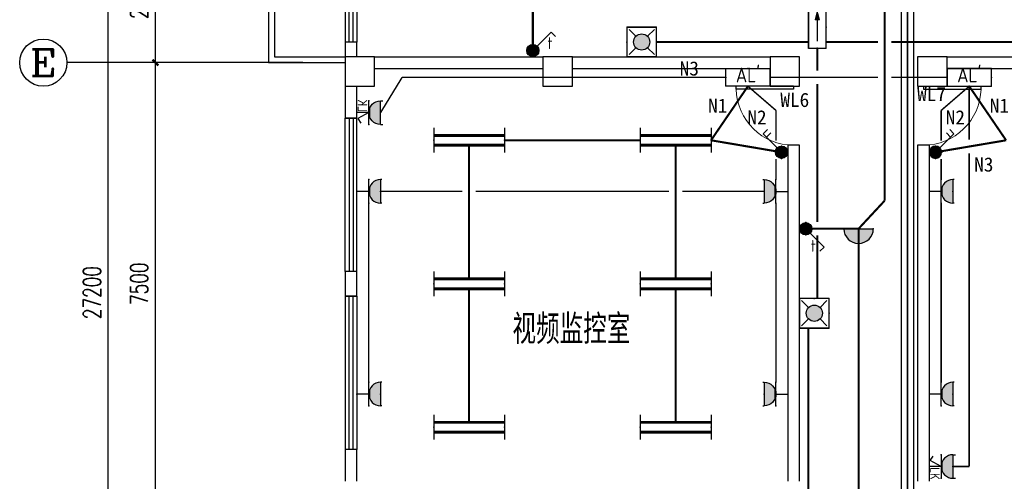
# Model space of a CAD drawing. Extents: x 427948 to 764348, y 274849 to 601549.
# Tile 145 of 212: x 615834 to 632519, y 478279 to 486108. Entities that reach past the tile are written whole.
import ezdxf
from ezdxf.enums import TextEntityAlignment as Align

# ---------------------------------------------------------------- set-up
doc = ezdxf.new("R2010")
doc.units = 0
doc.header["$LTSCALE"] = 1000
doc.header["$MEASUREMENT"] = 0
doc.linetypes.add('DASH', pattern=[0.35, 0.25, -0.1])
doc.layers.get('0').update_dxf_attribs({"linetype": 'CONTINUOUS'})
doc.layers.get('Defpoints').update_dxf_attribs({"linetype": 'CONTINUOUS'})
for name, color, linetype in [('AXIS', 3, 'CONTINUOUS'), ('AXIS_TEXT', 7, 'CONTINUOUS'), ('CABLETRAY', 4, 'CONTINUOUS'), ('COLUMN', 9, 'CONTINUOUS'), ('EQUIP-插座', 3, 'CONTINUOUS'), ('EQUIP-照明', 3, 'CONTINUOUS'), ('EQUIP-箱柜', 3, 'CONTINUOUS'), ('PUB_TEXT', 7, 'CONTINUOUS'), ('TEL_TEXT', 7, 'CONTINUOUS'), ('WALL', 2, 'CONTINUOUS'), ('WINDOW', 4, 'CONTINUOUS'), ('WIRE-动力', 2, 'CONTINUOUS'), ('WIRE-应急', 1, 'DASH'), ('WIRE-照明', 1, 'CONTINUOUS'), ('可见线', 3, 'CONTINUOUS')]:
    doc.layers.add(name, color=color, linetype=linetype)
doc.styles.add('_HZTXT', font='txt.shx', dxfattribs={"width": 0.8, "bigfont": 'HZTXT.shx'})
doc.styles.add('_TCH_AXIS', font='COMPLEX', dxfattribs={"bigfont": 'GBCBIG'})
doc.styles.add('_TCH_DIM_T3', font='SIMPLEX', dxfattribs={"width": 0.705882, "bigfont": 'GBCBIG'})
doc.styles.add('_TEL_ATTDEF', font='GBENOR', dxfattribs={"width": 0.8, "height": 3, "bigfont": 'GBCBIG'})
doc.styles.add('_TEL_DIM', font='SIMPLEX', dxfattribs={"width": 0.8, "height": 3.5, "bigfont": 'HZTXT'})
doc.styles.add('COMPLEX', font='COMPLEX')
doc.styles.get("Standard").update_dxf_attribs({"font": 'txt.shx'})
doc.styles.add('宋体', font='txt', dxfattribs={"width": 0.75})
doc.dimstyles.new('_TCH_ARCH&&100', dxfattribs={"dimtxt": 297.5, "dimasz": 100, "dimexe": 250, "dimexo": 300, "dimgap": 126.25, "dimtad": 1, "dimdec": 0, "dimzin": 0, "dimdsep": 46, "dimtxsty": '_TCH_DIM_T3', "dimblk": 'ARCHTICK', "dimcen": 0.09, "dimclrt": 7, "dimazin": 2, "dimtfac": 1, "dimtdec": 0, "dimtix": 1, "dimtmove": 2, "dimatfit": 3, "dimfxl": 1, "dimtolj": 1, "dimtzin": 0, "dimarcsym": 0})

# ---------------------------------------------------------------- blocks, each defined once
blk = doc.blocks.new('$equip$00001160')
for p, q in [((-1.2, 0.417), (-1.2, -0.417)), ((1.2, 0.417), (1.2, -0.417)), ((-1.2, 0.167), (1.2, 0.167)), ((-1.2, -0.167), (1.2, -0.167))]:
    blk.add_line(p, q)
at = {"const_width": 0.1}
for points in [[(-1.2, 0.167), (1.2, 0.167)], [(-1.2, -0.167), (1.2, -0.167)]]:
    blk.add_lwpolyline(points, dxfattribs=at)
at = {"layer": 'EQUIP-照明'}
for p in [(-1.2, 0), (0, 0.167), (1.2, 0), (0, -0.167)]:
    blk.add_point(p, dxfattribs=at)
at = {"layer": 'EQUIP-照明', "flags": 9}
blk.add_attdef('A', (0, 0), '', height=0.00002, dxfattribs=at)
blk = doc.blocks.new('$equip$00001237')
for p, q in [((-0.5, 1.05), (-0.5, 1)), ((-0.5, 1), (0.5, 1)), ((0.5, 1.05), (0.5, 1)), ((0.5, 0.5), (-0.5, 0.5)), ((0, 0.5), (0, 0))]:
    blk.add_line(p, q)
blk.add_arc((0, 1), 0.5, 180, 0)
for p in [(0, 1), (-0.5, 0.5), (0.5, 0.5), (0, 0)]:
    blk.add_point(p)
for points in [[(0.433, 0.75), (-0.433, 0.75), (0.5, 1), (-0.5, 1)], [(0.25, 0.567), (-0.25, 0.567), (0.433, 0.75), (-0.433, 0.75)], [(0, 0.5), (0, 0.5), (0.25, 0.567), (-0.25, 0.567)]]:
    blk.add_solid(points)
at = {"flags": 9}
blk.add_attdef('A', (0, 0), '', height=0.00002, dxfattribs=at)
blk = doc.blocks.new('$equip$00002701')
for p, q in [((-0.75, 0.6), (-0.75, 0)), ((0.75, 0.6), (-0.75, 0.6)), ((0.75, 0), (0.75, 0.6)), ((-0.75, 0), (0.75, 0))]:
    blk.add_line(p, q)
at = {"const_width": 0.04}
blk.add_lwpolyline([(-0.75, 0.6), (-0.75, 0), (0.75, 0), (0.75, 0.6), (-0.75, 0.6), (-0.75, 0)], dxfattribs=at)
for p in [(0, 0.6), (-0.75, 0.3), (0, 0), (0.75, 0.3)]:
    blk.add_point(p)
at = {"color": 7}
blk.add_attdef('$TEXT$', text='', height=0.5, dxfattribs=at).set_placement((0, 0.3), align=Align.MIDDLE_CENTER)
at = {"color": 7, "style": '_TEL_DIM', "flags": 1}
for tag in ['A', 'REMARK']:
    blk.add_attdef(tag, text='', height=0.00002, dxfattribs=at).set_placement((0, 0), align=Align.MIDDLE_CENTER)
blk = doc.blocks.new('$equip$00001963')
for p, q in [((0.147, 0.356), (0.625, 0.833)), ((0.512, 0.72), (0.653, 0.579)), ((0.625, 0.833), (0.766, 0.692))]:
    blk.add_line(p, q)
blk.add_circle((0, 0.208), 0.208)
for p in [(0, 0.417), (-0.208, 0.208), (0, 0), (0.208, 0.208)]:
    blk.add_point(p)
for points in [[(-0.104, 0.389), (0.104, 0.389), (-0.18, 0.313), (0.18, 0.313)], [(0, 0.417), (0, 0.417), (-0.104, 0.389), (0.104, 0.389)], [(-0.18, 0.313), (0.18, 0.313), (-0.208, 0.208), (0.208, 0.208)], [(-0.18, 0.104), (0.18, 0.104), (-0.208, 0.208), (0.208, 0.208)], [(-0.104, 0.028), (0.104, 0.028), (-0.18, 0.104), (0.18, 0.104)], [(0, 0), (0, 0), (-0.104, 0.028), (0.104, 0.028)]]:
    blk.add_solid(points)
at = {"layer": 'TEL_TEXT', "style": '_TEL_DIM', "flags": 1}
blk.add_attdef('A', text='', height=0.00002, dxfattribs=at).set_placement((0, 0), align=Align.MIDDLE_CENTER)
blk = doc.blocks.new('$equip$00001241')
for p, q in [((-0.5, 1), (-0.5, 1.1)), ((-0.5, 1), (0.5, 1)), ((0.5, 1), (0.5, 1.1)), ((-0.5, 0.5), (0.5, 0.5)), ((0, 0.5), (-0.255, 0.037)), ((0, 0.5), (0, 0)), ((-0.255, 0.037), (-0.441, 0.158))]:
    blk.add_line(p, q)
blk.add_arc((0, 0.999), 0.5, 180, 0)
for points in [[(0.433, 0.75), (-0.433, 0.75), (0.5, 1), (-0.5, 1)], [(0.25, 0.567), (-0.25, 0.567), (0.433, 0.75), (-0.433, 0.75)], [(0, 0.5), (0, 0.5), (0.25, 0.567), (-0.25, 0.567)]]:
    blk.add_solid(points)
at = {"layer": 'EQUIP-照明'}
for p in [(0, 1), (-0.5, 0.5), (0.5, 0.5), (0, 0)]:
    blk.add_point(p, dxfattribs=at)
at = {"layer": 'EQUIP-照明', "flags": 9}
blk.add_attdef('A', (0, 0), '', height=0.00002, dxfattribs=at)
blk = doc.blocks.new('$equip_U$00000075(ZDY)')
for p in [(0, 1), (-0.5, 0.5), (0.5, 0.5)]:
    blk.add_point(p)
at = {"color": 0}
blk.add_blockref('$equip$00001241', (0, 0), dxfattribs=at)
at = {"color": 7, "style": '_TEL_DIM'}
blk.add_attdef('$TEXT$', text='', height=0.4, dxfattribs=at).set_placement((0.294, 0.235), align=Align.MIDDLE_CENTER)
at = {"color": 7, "style": '_TEL_DIM', "flags": 1}
for tag in ['A', 'REMARK']:
    blk.add_attdef(tag, text='', height=0.00002, dxfattribs=at).set_placement((0, 0), align=Align.MIDDLE_CENTER)
blk = doc.blocks.new('$equip_U$00000078(PC-ZDY)')
for p in [(0, 1), (-0.5, 0.5), (0.5, 0.5)]:
    blk.add_point(p)
ref = blk.add_blockref('$equip_U$00000075(ZDY)', (0, 0))
ref.add_attrib('$TEXT$', 'LK', dxfattribs={"color": 7, "height": 0.4, "style": '_TEL_ATTDEF'}).set_placement((0.294, 0.235), align=Align.MIDDLE_CENTER)
at = {"color": 7, "style": '_TEL_DIM', "flags": 1}
for tag in ['A', 'REMARK']:
    blk.add_attdef(tag, text='', height=0.00002, dxfattribs=at).set_placement((0, 0), align=Align.MIDDLE_CENTER)
blk = doc.blocks.new('$equip$00001822')
for p, q in [((0.147, 0.356), (0.625, 0.833)), ((0.625, 0.833), (0.766, 0.692))]:
    blk.add_line(p, q)
blk.add_circle((0, 0.208), 0.208)
for p in [(0, 0.417), (-0.208, 0.208), (-0.015, 0.001), (0.208, 0.208)]:
    blk.add_point(p)
for points in [[(-0.104, 0.389), (0.104, 0.389), (-0.18, 0.313), (0.18, 0.313)], [(0, 0.417), (0, 0.417), (-0.104, 0.389), (0.104, 0.389)], [(-0.18, 0.313), (0.18, 0.313), (-0.208, 0.208), (0.208, 0.208)], [(-0.18, 0.104), (0.18, 0.104), (-0.208, 0.208), (0.208, 0.208)], [(-0.104, 0.028), (0.104, 0.028), (-0.18, 0.104), (0.18, 0.104)], [(0, 0), (0, 0), (-0.104, 0.028), (0.104, 0.028)]]:
    blk.add_solid(points)
at = {"color": 7, "style": '_TEL_DIM'}
blk.add_attdef('$TEXT$', text='', height=0.4, dxfattribs=at).set_placement((0.581, 0.465), align=Align.MIDDLE_CENTER)
at = {"color": 7, "style": '_TEL_DIM', "flags": 1}
blk.add_attdef('A', text='', height=0.00002, dxfattribs=at).set_placement((0, 0), align=Align.MIDDLE_CENTER)
blk = doc.blocks.new('$equip$00002541')
blk.add_hatch(color=256).paths.add_polyline_path([(-0.24, 0.372), (-0.528, 0.3), (-0.24, 0.228)])
for p, q in [((-0.72, 0.6), (-0.72, 0)), ((0.72, 0.6), (-0.72, 0.6)), ((-0.24, 0.372), (-0.528, 0.3)), ((-0.24, 0.372), (-0.24, 0.228)), ((0.72, 0), (0.72, 0.6)), ((-0.72, 0), (0.72, 0)), ((-0.528, 0.3), (-0.24, 0.228))]:
    blk.add_line(p, q)
at = {"color": 7}
blk.add_line((-0.48, 0.3), (0.48, 0.3), dxfattribs=at)
at = {"const_width": 0.04}
blk.add_lwpolyline([(-0.72, 0.6), (-0.72, 0), (0.72, 0), (0.72, 0.6), (-0.72, 0.6), (-0.72, 0)], dxfattribs=at)
for p in [(0, 0.6), (-0.72, 0.3), (0, 0), (0.72, 0.3)]:
    blk.add_point(p)
at = {"color": 7, "style": '_TEL_DIM', "flags": 1}
blk.add_attdef('A', text='', height=0.00002, dxfattribs=at).set_placement((0, 0), align=Align.MIDDLE_CENTER)
blk = doc.blocks.new('$equip$00002604')
blk.add_hatch(color=256).paths.add_polyline_path([(0.275, 0.5, 1), (-0.274, 0.5, 1)])
for p, q in [((-0.429, 0.929), (-0.194, 0.694)), ((0.194, 0.694), (0.429, 0.929)), ((-0.429, 0.071), (-0.194, 0.306)), ((0.194, 0.306), (0.429, 0.071))]:
    blk.add_line(p, q)
at = {"const_width": 0.04}
blk.add_lwpolyline([(-0.5, 1), (-0.5, 0), (0.5, 0), (0.5, 1), (-0.5, 1), (-0.5, 0)], dxfattribs=at)
blk.add_lwpolyline([(-0.5, 1), (-0.5, 0), (0.5, 0), (0.5, 1)], close=True)
blk.add_circle((0, 0.5), 0.275)
for p in [(0, 1), (-0.5, 0.5), (0.5, 0.5), (0, 0)]:
    blk.add_point(p)
at = {"color": 7, "style": '_TEL_DIM', "flags": 1}
blk.add_attdef('A', text='', height=0.000025, dxfattribs=at).set_placement((0, 0), align=Align.MIDDLE_CENTER)
blk = doc.blocks.new('$equip$00001168')
blk.add_line((-0.5, 0), (0.5, 0))
blk.add_arc((0, 0), 0.5, 180, 0)
for p in [(-0.5, 0), (0, 0), (0.5, 0), (0, -0.5)]:
    blk.add_point(p)
for points in [[(0.433, -0.25), (-0.433, -0.25), (0.5, 0), (-0.5, 0)], [(0.25, -0.433), (-0.25, -0.433), (0.433, -0.25), (-0.433, -0.25)], [(0, -0.5), (0, -0.5), (0.25, -0.433), (-0.25, -0.433)]]:
    blk.add_solid(points)
at = {"flags": 9}
blk.add_attdef('A', (0, 0), '', height=0.00002, dxfattribs=at)
blk = doc.blocks.new('_ArchTick')
at = {"color": 0, "linetype": 'ByBlock', "const_width": 0.4}
blk.add_lwpolyline([(-0.5, -0.5), (0.5, 0.5)], dxfattribs=at)
blk = doc.blocks.new('*D213')
at = {"layer": 'AXIS', "color": 0, "lineweight": -2}
for p, q in [((620334, 485379), (617884, 485379)), ((618134, 477879), (618134, 485379)), ((620334, 477879), (617884, 477879))]:
    blk.add_line(p, q, dxfattribs=at)
at = {"layer": 'Defpoints', "color": 0}
for p in [(618134, 485379), (620634, 485379), (620634, 477879)]:
    blk.add_point(p, dxfattribs=at)
at = {"layer": 'AXIS', "color": 0, "lineweight": -2, "xscale": 100, "yscale": 100, "zscale": 100}
for p, rotation in [((618134, 485379), 90), ((618134, 477879), 270)]:
    blk.add_blockref('_ArchTick', p, dxfattribs=dict(at, rotation=rotation))
at = {"layer": 'AXIS', "color": 7, "insert": (617859, 481629), "char_height": 297.5, "attachment_point": 5, "rotation": 90, "style": '_TCH_DIM_T3'}
blk.add_mtext('\\A1;7500', dxfattribs=at)
blk = doc.blocks.new('*D214')
at = {"layer": 'AXIS', "color": 0, "lineweight": -2}
for p, q in [((620334, 487579), (617884, 487579)), ((618134, 485379), (618134, 487579)), ((620334, 485379), (617884, 485379))]:
    blk.add_line(p, q, dxfattribs=at)
at = {"layer": 'Defpoints', "color": 0}
for p in [(618134, 487579), (620634, 487579), (620634, 485379)]:
    blk.add_point(p, dxfattribs=at)
at = {"layer": 'AXIS', "color": 0, "lineweight": -2, "xscale": 100, "yscale": 100, "zscale": 100}
for p, rotation in [((618134, 487579), 90), ((618134, 485379), 270)]:
    blk.add_blockref('_ArchTick', p, dxfattribs=dict(at, rotation=rotation))
at = {"layer": 'AXIS', "color": 7, "insert": (617859, 486479), "char_height": 297.5, "attachment_point": 5, "rotation": 90, "style": '_TCH_DIM_T3'}
blk.add_mtext('\\A1;2200', dxfattribs=at)
blk = doc.blocks.new('*D216')
at = {"layer": 'AXIS', "color": 0, "lineweight": -2}
for p, q in [((620334, 495079), (617084, 495079)), ((617334, 467879), (617334, 495079)), ((620334, 467879), (617084, 467879))]:
    blk.add_line(p, q, dxfattribs=at)
at = {"layer": 'Defpoints', "color": 0}
for p in [(617334, 495079), (620634, 495079), (620634, 467879)]:
    blk.add_point(p, dxfattribs=at)
at = {"layer": 'AXIS', "color": 0, "lineweight": -2, "xscale": 100, "yscale": 100, "zscale": 100}
for p, rotation in [((617334, 495079), 90), ((617334, 467879), 270)]:
    blk.add_blockref('_ArchTick', p, dxfattribs=dict(at, rotation=rotation))
at = {"layer": 'AXIS', "color": 7, "insert": (617059, 481479), "char_height": 297.5, "attachment_point": 5, "rotation": 90, "style": '_TCH_DIM_T3'}
blk.add_mtext('\\A1;27200', dxfattribs=at)
blk = doc.blocks.new('_FZHK')
blk.add_lwpolyline([(-0.5, -0.5), (0.5, -0.5), (0.5, 0.5), (-0.5, 0.5)], close=True)
blk = doc.blocks.new('$DorLib2D$00000001')
for p, q in [((0.45, 0.975), (0.5, 0.975)), ((0.45, 0), (0.45, 0.975)), ((0.5, 0), (0.5, 0.975)), ((0.5, 0), (0.45, 0))]:
    blk.add_line(p, q)
at = {"lineweight": 13}
blk.add_arc((0.475, 0), 0.975, 91.4693, 180, dxfattribs=at)
blk = doc.blocks.new('$TCHSYS$WIN2D')
for p, q in [((-0.5, 0.5), (0.5, 0.5)), ((-0.5, 0.5), (-0.5, -0.5)), ((0.5, 0.5), (0.5, -0.5)), ((0.5, 0.1667), (-0.5, 0.1667)), ((0.5, -0.1667), (-0.5, -0.1667)), ((-0.5, -0.5), (0.5, -0.5))]:
    blk.add_line(p, q)
blk = doc.blocks.new('_AXISO')
blk.add_circle((0, 0), 0.5)
at = {"layer": 'AXIS_TEXT', "style": 'COMPLEX', "width": 1.041667}
blk.add_attdef('A', text='', height=0.56, dxfattribs=at).set_placement((-0.25, -0.28), (0.25, -0.28), align=Align.FIT)

msp = doc.modelspace()

# ---------------------------------------------------------------- linework, layer by layer
at = {"layer": 'AXIS'}
msp.add_line((620634.4, 485378.9), (616634.4, 485378.9), dxfattribs=at)
at = {"layer": 'CABLETRAY'}
for p, q in [((630778.5, 477478.9), (630778.5, 486656.4)), ((630978.5, 486656.4), (630978.5, 477478.9))]:
    msp.add_line(p, q, dxfattribs=at)
at = {"layer": 'WALL'}
for p, q in [((621549.4, 485728.9), (621349.4, 485728.9)), ((621349.4, 485728.9), (621349.4, 485478.9)), ((621549.4, 485478.9), (621549.4, 485728.9)), ((621849.4, 485478.9), (624699.4, 485478.9)), ((625199.4, 485478.9), (628549.4, 485478.9)), ((631549.4, 485478.9), (637199.4, 485478.9)), ((621849.4, 485278.9), (624699.4, 485278.9)), ((625199.4, 485278.9), (628549.4, 485278.9)), ((631549.4, 485278.9), (637199.4, 485278.9)), ((621349.4, 484978.9), (621349.4, 484438.8)), ((621549.4, 484438.8), (621549.4, 484978.9)), ((621349.4, 484438.8), (621549.4, 484438.8)), ((629049.4, 483978.9), (628849.4, 483978.9)), ((628849.4, 483978.9), (628849.4, 478278.9)), ((629049.4, 478278.9), (629049.4, 483978.9)), ((631249.4, 483978.9), (631049.4, 483978.9)), ((631049.4, 483978.9), (631049.4, 478278.9)), ((631249.4, 478278.9), (631249.4, 483978.9)), ((621549.4, 481838.8), (621349.4, 481838.8)), ((621349.4, 481838.8), (621349.4, 481418.9)), ((621549.4, 481418.9), (621549.4, 481838.8)), ((621349.4, 481418.9), (621549.4, 481418.9)), ((621549.4, 478818.9), (621349.4, 478818.9)), ((621349.4, 478818.9), (621349.4, 478278.9)), ((621549.4, 478278.9), (621549.4, 478818.9))]:
    msp.add_line(p, q, dxfattribs=at)
at = {"layer": 'WIRE-动力', "linetype": 'Continuous', "const_width": 25}
for points in [[(630878.5, 477478.9), (630878.5, 487056.4)], [(622314.3, 485128.9), (621949.4, 484531.4)], [(627799.4, 485128.9), (622314.3, 485128.9)], [(628549.4, 485128.9), (630376.9, 485128.9)], [(630601.9, 485128.9), (630878.5, 485128.9)], [(630878.5, 485128.9), (631549.4, 485128.9)], [(628649.4, 484568.8), (628174.4, 484978.9)], [(631449.4, 484568.8), (631924.4, 484978.9)], [(631924.4, 484978.9), (631924.4, 484070.4)], [(628649.4, 484056.2), (628649.4, 484568.8)], [(631449.4, 484056.2), (631449.4, 484568.8)], [(631924.4, 483842.1), (631924.4, 478530.4)], [(628649.4, 483395.5), (628649.4, 483746.6)], [(631449.4, 483395.5), (631449.4, 483746.6)], [(621949.4, 483195.5), (623336.9, 483195.5)], [(623561.9, 483195.5), (626836.9, 483195.5)], [(628449.4, 483195.5), (627061.9, 483195.5)], [(621749.4, 479959.6), (621749.4, 482995.5)], [(628649.4, 479959.6), (628649.4, 482995.5)], [(631449.4, 479959.6), (631449.4, 482995.5)], [(631924.4, 478530.4), (631649.4, 478530.4)]]:
    msp.add_lwpolyline(points, dxfattribs=at)
at = {"layer": 'WIRE-应急', "linetype": 'DASH', "const_width": 35}
for points in [[(626624.4, 485728.9), (629199.4, 485728.9)], [(629499.4, 485728.9), (630272.7, 485728.9)], [(630272.7, 485728.9), (630376.9, 485728.9)], [(630601.9, 485728.9), (630985.1, 485728.9)], [(630985.1, 485728.9), (632924.4, 485728.9)], [(629349.4, 485623.2), (629349.4, 485241.4)], [(629349.4, 485016.4), (629349.4, 482778.9)], [(629349.4, 482778.9), (629349.4, 482674.7)], [(629349.4, 482449.7), (629349.4, 482066.5)], [(629349.4, 482066.5), (629349.4, 481378.9)], [(629199.4, 477741.4), (629199.4, 480878.9)]]:
    msp.add_lwpolyline(points, dxfattribs=at)
at = {"layer": 'WIRE-照明', "linetype": 'Continuous', "const_width": 35}
for points in [[(624529.4, 485583), (624529.4, 486478.9)], [(630489.4, 483035.9), (630489.4, 486478.9)], [(627549.4, 484062.2), (628174.4, 484978.9)], [(632549.4, 484062.2), (631924.4, 484978.9)], [(624049.4, 484062.2), (626349.4, 484062.2)], [(628745.2, 483859.5), (627549.4, 484062.2)], [(631353.5, 483859.5), (632549.4, 484062.2)], [(623449.4, 483978.9), (623449.4, 481712.2)], [(626949.4, 483978.9), (626949.4, 481712.2)], [(630489.4, 483035.9), (630049.4, 482562.2)], [(629153.5, 482562.2), (630049.4, 482562.2)], [(630049.4, 476728.9), (630049.4, 482562.2)], [(623449.4, 479278.9), (623449.4, 481545.5)], [(626949.4, 479278.9), (626949.4, 481545.5)]]:
    msp.add_lwpolyline(points, dxfattribs=at)
at = {"layer": '可见线'}
for points in [[(621349.4, 487578.9), (620049.4, 487578.9), (620049.4, 485378.9), (621349.4, 485378.9)], [(621349.4, 487478.9), (620149.4, 487478.9), (620149.4, 485478.9), (621349.4, 485478.9)]]:
    msp.add_lwpolyline(points, dxfattribs=at)

# ---------------------------------------------------------------- block references
at = {"layer": 'AXIS'}
ref = msp.add_blockref('_AXISO', (616234.4, 485378.9), dxfattribs=dict(at, xscale=800, yscale=800, zscale=800))
ref.add_attrib('A', 'E', dxfattribs={"layer": 'AXIS_TEXT', "height": 452.5, "style": '_TCH_AXIS', "width": 1.3125}).set_placement((616008.1, 485152.6), (616460.6, 485152.6), align=Align.FIT)
at = {"layer": 'COLUMN', "xscale": 500, "yscale": 500, "zscale": 500}
for p in [(621599.4, 485228.9), (624949.4, 485228.9), (628799.4, 485228.9), (631299.4, 485228.9)]:
    msp.add_blockref('_FZHK', p, dxfattribs=at)
at = {"layer": 'EQUIP-插座', "yscale": 400, "zscale": 400}
for name, p, xscale, rotation in [('$equip_U$00000078(PC-ZDY)', (621549.4, 484531.4), -400, 270), ('$equip$00001237', (621549.4, 483195.5), 400, 270), ('$equip$00001237', (628849.4, 483195.5), -400, 90), ('$equip$00001237', (631249.4, 483195.5), 400, 270), ('$equip$00001237', (621549.4, 479759.6), 400, 270), ('$equip$00001237', (628849.4, 479759.6), -400, 90), ('$equip$00001237', (631249.4, 479759.6), 400, 270), ('$equip_U$00000078(PC-ZDY)', (631249.4, 478530.4), 400, 270)]:
    msp.add_blockref(name, p, dxfattribs=dict(at, xscale=xscale, rotation=rotation))
at = {"layer": 'EQUIP-照明', "yscale": 500, "zscale": 500}
for name, p, xscale, rotation in [('$equip$00002541', (629199.4, 485983.2), 500, 270), ('$equip$00001963', (628849.4, 483859.5), 500, 90), ('$equip$00001963', (631249.4, 483859.5), -500, 270), ('$equip$00002604', (629049.4, 481128.9), 500, 270)]:
    msp.add_blockref(name, p, dxfattribs=dict(at, xscale=xscale, rotation=rotation))
at = {"layer": 'EQUIP-照明'}
ref = msp.add_blockref('$equip$00001822', (624529.4, 485478.9), dxfattribs=dict(at, xscale=500, yscale=500, zscale=500))
ref.add_attrib('$TEXT$', 't', dxfattribs={"layer": '0', "color": 7, "height": 200, "style": '_TEL_ATTDEF'}).set_placement((624819.7, 485711.2), align=Align.MIDDLE_CENTER)
at = {"layer": 'EQUIP-照明', "yscale": 500, "zscale": 500}
for name, p, xscale in [('$equip$00002604', (626374.4, 485478.9), 500), ('$equip$00001160', (623449.4, 484062.2), 500), ('$equip$00001160', (626949.4, 484062.2), -500), ('$equip$00001168', (630049.4, 482562.2), 500), ('$equip$00001160', (623449.4, 481628.9), 500), ('$equip$00001160', (626949.4, 481628.9), -500), ('$equip$00001160', (623449.4, 479195.5), 500), ('$equip$00001160', (626949.4, 479195.5), -500)]:
    msp.add_blockref(name, p, dxfattribs=dict(at, xscale=xscale))
at = {"layer": 'EQUIP-照明'}
ref = msp.add_blockref('$equip$00001822', (629049.4, 482562.2), dxfattribs=dict(at, xscale=500, yscale=500, zscale=500, rotation=270))
ref.add_attrib('$TEXT$', 't', dxfattribs={"layer": '0', "color": 7, "height": 200, "style": '_TEL_ATTDEF'}).set_placement((629281.7, 482271.9), align=Align.MIDDLE_CENTER)
at = {"layer": 'EQUIP-箱柜'}
ref = msp.add_blockref('$equip$00002701', (628174.4, 485278.9), dxfattribs=dict(at, xscale=-500, yscale=500, zscale=500, rotation=180))
ref.add_attrib('$TEXT$', "AL'", dxfattribs={"layer": '0', "color": 7, "height": 250, "style": '_TEL_ATTDEF'}).set_placement((628174.4, 485170.5), align=Align.MIDDLE_CENTER)
ref = msp.add_blockref('$equip$00002701', (631924.4, 485278.9), dxfattribs=dict(at, xscale=500, yscale=500, zscale=500, rotation=180))
ref.add_attrib('$TEXT$', "AL'", dxfattribs={"layer": '0', "color": 7, "height": 250, "style": '_TEL_ATTDEF'}).set_placement((631924.4, 485170.5), align=Align.MIDDLE_CENTER)
at = {"layer": 'WINDOW', "rotation": 90}
for name, p, xscale, yscale, zscale in [('$TCHSYS$WIN2D', (621449.4, 486478.9), -1500, -200, -1500), ('$DorLib2D$00000001', (628949.4, 484478.9), 1000, 1000, 1000), ('$DorLib2D$00000001', (631149.4, 484478.9), 1000, -1000, 1000), ('$TCHSYS$WIN2D', (621449.4, 483138.8), 2600, -200, 2600), ('$TCHSYS$WIN2D', (621449.4, 480118.9), -2600, -200, -2600)]:
    msp.add_blockref(name, p, dxfattribs=dict(at, xscale=xscale, yscale=yscale, zscale=zscale))

# ---------------------------------------------------------------- texts
at = {"layer": 'EQUIP-照明', "style": '宋体'}
for s, p in [('N3', (627180.9, 485278.9)), ('WL6', (628968.5, 484745.3)), ('WL7', (631286.7, 484846.5)), ('N1', (627662.9, 484649.4)), ('N1', (632435.9, 484649.4)), ('N2', (628327.5, 484451.5)), ('N2', (631689.3, 484451.5)), ('N3', (632171.9, 483650.2))]:
    msp.add_text(s, height=240, dxfattribs=at).set_placement(p, align=Align.MIDDLE)
at = {"layer": 'PUB_TEXT', "style": '_HZTXT', "width": 0.8}
msp.add_text('视频监控室', height=500, dxfattribs=at).set_placement((624184, 480608.7))

# ---------------------------------------------------------------- dimensions: what is measured, and where the dimension line sits
at = {"layer": 'AXIS'}
for p1, p2, distance, picture, middle in [((620634.4, 467878.9), (620634.4, 495078.9), 3300, '*D216', (617059.4, 481478.9)), ((620634.4, 485378.9), (620634.4, 487578.9), 2500, '*D214', (617859.4, 486478.9)), ((620634.4, 477878.9), (620634.4, 485378.9), 2500, '*D213', (617859.4, 481628.9))]:
    dim = msp.add_aligned_dim(p1=p1, p2=p2, distance=distance, dimstyle='_TCH_ARCH&&100', dxfattribs=at)
    dim.commit()
    dim.dimension.update_dxf_attribs({"geometry": picture, "text_midpoint": middle})

doc.saveas('drawing.dxf')
